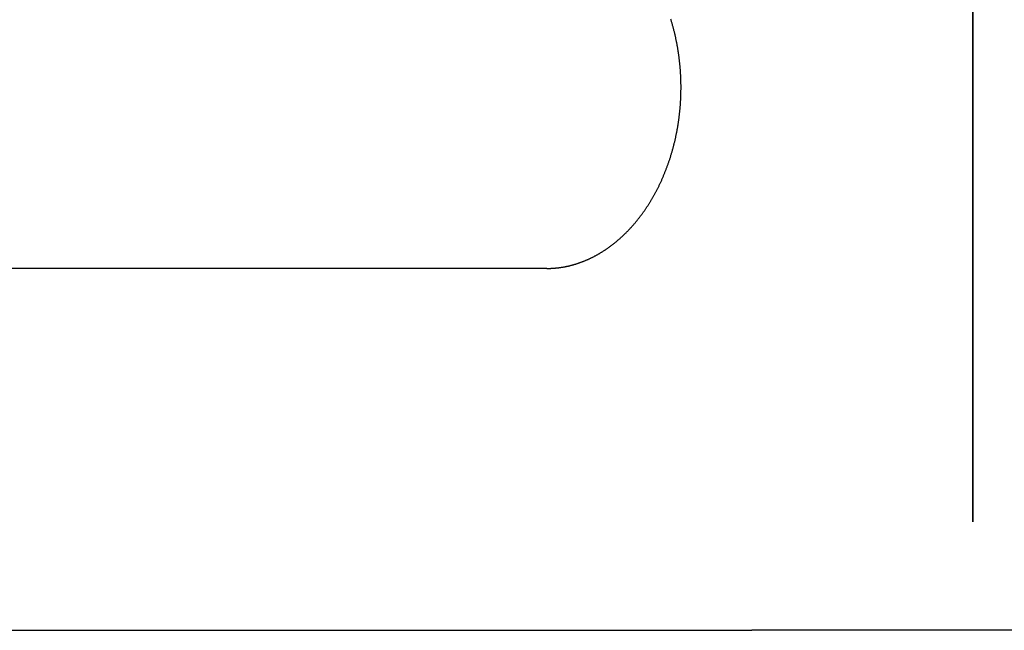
# Model space of a CAD drawing. Extents: x 668 to 3164, y 1007 to 2724.
# Tile 81 of 152: x 2895 to 2977, y 1663 to 1714. Entities that reach past the tile are written whole.
import ezdxf

# ---------------------------------------------------------------- set-up
doc = ezdxf.new("R2010")
doc.units = 0
doc.layers.add('KF_GRAVIS_12_REAR', color=7, linetype='CONTINUOUS')

# ---------------------------------------------------------------- blocks, each defined once
blk = doc.blocks.new('KF_GRAVIS_12_REAR')
at = {"layer": 'KF_GRAVIS_12_REAR'}
for p, q in [((-46.90063, -581), (-46.90063, -493.9557)), ((-46.90063, -493.99684), (-46.90063, -581)), ((-82.23528, -560), (-150.56056, -560)), ((-169.85529, -590), (-65.21451, -590)), ((65.21451, -590), (-65.21451, -590))]:
    blk.add_line(p, q, dxfattribs=at)
blk.add_polyline3d([(-82.2353, -560, 0), (-82.1972, -560, 0), (-82.1591, -560, 0), (-82.121, -559.999, 0), (-82.0829, -559.999, 0), (-82.0448, -559.998, 0), (-82.0067, -559.997, 0), (-81.9685, -559.996, 0), (-81.9304, -559.994, 0), (-81.8923, -559.993, 0), (-81.8541, -559.991, 0), (-81.816, -559.989, 0), (-81.7779, -559.987, 0), (-81.7397, -559.985, 0), (-81.7016, -559.982, 0), (-81.6634, -559.98, 0), (-81.6253, -559.977, 0), (-81.5871, -559.974, 0), (-81.549, -559.971, 0), (-81.5108, -559.968, 0), (-81.4727, -559.964, 0), (-81.4345, -559.96, 0), (-81.3963, -559.956, 0), (-81.3581, -559.952, 0), (-81.32, -559.948, 0), (-81.2818, -559.944, 0), (-81.2436, -559.939, 0), (-81.2054, -559.934, 0), (-81.1673, -559.929, 0), (-81.1291, -559.924, 0), (-81.0909, -559.919, 0), (-81.0527, -559.913, 0), (-81.0145, -559.907, 0), (-80.9764, -559.901, 0), (-80.9382, -559.895, 0), (-80.9, -559.889, 0), (-80.8618, -559.882, 0), (-80.8236, -559.876, 0), (-80.7854, -559.869, 0), (-80.7472, -559.862, 0), (-80.7091, -559.855, 0), (-80.6709, -559.847, 0), (-80.6327, -559.84, 0), (-80.5945, -559.832, 0), (-80.5563, -559.824, 0), (-80.5181, -559.816, 0), (-80.4799, -559.807, 0), (-80.4418, -559.799, 0), (-80.4036, -559.79, 0), (-80.3654, -559.781, 0), (-80.3272, -559.772, 0), (-80.289, -559.762, 0), (-80.2509, -559.753, 0), (-80.2127, -559.743, 0), (-80.1745, -559.733, 0), (-80.1363, -559.723, 0), (-80.0982, -559.713, 0), (-80.06, -559.702, 0), (-80.0218, -559.692, 0), (-79.9837, -559.681, 0), (-79.9455, -559.67, 0), (-79.9073, -559.658, 0), (-79.8692, -559.647, 0), (-79.831, -559.635, 0), (-79.7929, -559.624, 0), (-79.7547, -559.611, 0), (-79.7166, -559.599, 0), (-79.6785, -559.587, 0), (-79.6403, -559.574, 0), (-79.6022, -559.561, 0), (-79.5641, -559.548, 0), (-79.5259, -559.535, 0), (-79.4878, -559.522, 0), (-79.4497, -559.508, 0), (-79.4116, -559.494, 0), (-79.3735, -559.48, 0), (-79.3354, -559.466, 0), (-79.2973, -559.452, 0), (-79.2592, -559.437, 0), (-79.2211, -559.422, 0), (-79.183, -559.407, 0), (-79.1449, -559.392, 0), (-79.1069, -559.377, 0), (-79.0688, -559.361, 0), (-79.0307, -559.345, 0), (-78.9927, -559.329, 0), (-78.9546, -559.313, 0), (-78.9166, -559.297, 0), (-78.8786, -559.28, 0), (-78.8405, -559.264, 0), (-78.8025, -559.247, 0), (-78.7645, -559.229, 0), (-78.7265, -559.212, 0), (-78.6885, -559.194, 0), (-78.6505, -559.177, 0), (-78.6125, -559.159, 0), (-78.5745, -559.14, 0), (-78.5365, -559.122, 0), (-78.4986, -559.103, 0), (-78.4606, -559.085, 0), (-78.4226, -559.065, 0), (-78.3847, -559.046, 0), (-78.3468, -559.027, 0), (-78.3088, -559.007, 0), (-78.2709, -558.987, 0), (-78.233, -558.967, 0), (-78.1951, -558.947, 0), (-78.1572, -558.927, 0), (-78.1194, -558.906, 0), (-78.0815, -558.885, 0), (-78.0437, -558.864, 0), (-78.0059, -558.843, 0), (-77.9681, -558.821, 0), (-77.9303, -558.799, 0), (-77.8925, -558.777, 0), (-77.8548, -558.755, 0), (-77.8171, -558.733, 0), (-77.7794, -558.71, 0), (-77.7417, -558.687, 0), (-77.7041, -558.664, 0), (-77.6665, -558.641, 0), (-77.6289, -558.618, 0), (-77.5913, -558.594, 0), (-77.5537, -558.57, 0), (-77.5162, -558.546, 0), (-77.4787, -558.522, 0), (-77.4413, -558.498, 0), (-77.4038, -558.473, 0), (-77.3664, -558.448, 0), (-77.3291, -558.423, 0), (-77.2917, -558.398, 0), (-77.2544, -558.372, 0), (-77.2172, -558.346, 0), (-77.1799, -558.32, 0), (-77.1427, -558.294, 0), (-77.1056, -558.268, 0), (-77.0685, -558.241, 0), (-77.0314, -558.215, 0), (-76.9943, -558.188, 0), (-76.9573, -558.16, 0), (-76.9204, -558.133, 0), (-76.8834, -558.105, 0), (-76.8465, -558.077, 0), (-76.8097, -558.049, 0), (-76.7729, -558.021, 0), (-76.7361, -557.993, 0), (-76.6994, -557.964, 0), (-76.6628, -557.935, 0), (-76.6262, -557.906, 0), (-76.5896, -557.877, 0), (-76.5531, -557.847, 0), (-76.5166, -557.817, 0), (-76.4802, -557.788, 0), (-76.4438, -557.757, 0), (-76.4075, -557.727, 0), (-76.3712, -557.696, 0), (-76.335, -557.666, 0), (-76.2989, -557.635, 0), (-76.2628, -557.603, 0), (-76.2267, -557.572, 0), (-76.1907, -557.54, 0), (-76.1548, -557.509, 0), (-76.1189, -557.477, 0), (-76.0831, -557.444, 0), (-76.0473, -557.412, 0), (-76.0116, -557.379, 0), (-75.976, -557.346, 0), (-75.9404, -557.313, 0), (-75.9049, -557.28, 0), (-75.8695, -557.246, 0), (-75.8341, -557.213, 0), (-75.7987, -557.179, 0), (-75.7635, -557.145, 0), (-75.7283, -557.11, 0), (-75.6932, -557.076, 0), (-75.6581, -557.041, 0), (-75.6232, -557.006, 0), (-75.5882, -556.971, 0), (-75.5534, -556.935, 0), (-75.5186, -556.9, 0), (-75.4839, -556.864, 0), (-75.4493, -556.828, 0), (-75.4148, -556.792, 0), (-75.3803, -556.755, 0), (-75.3459, -556.719, 0), (-75.3116, -556.682, 0), (-75.2773, -556.645, 0), (-75.2431, -556.607, 0), (-75.2091, -556.57, 0), (-75.175, -556.532, 0), (-75.1411, -556.494, 0), (-75.1073, -556.456, 0), (-75.0735, -556.418, 0), (-75.0398, -556.379, 0), (-75.0062, -556.341, 0), (-74.9727, -556.302, 0), (-74.9393, -556.262, 0), (-74.906, -556.223, 0), (-74.8727, -556.183, 0), (-74.8396, -556.144, 0), (-74.8065, -556.104, 0), (-74.7736, -556.064, 0), (-74.7407, -556.023, 0), (-74.7079, -555.983, 0), (-74.6752, -555.942, 0), (-74.6427, -555.901, 0), (-74.6102, -555.86, 0), (-74.5778, -555.818, 0), (-74.5455, -555.777, 0), (-74.5133, -555.735, 0), (-74.4812, -555.693, 0), (-74.4493, -555.651, 0), (-74.4174, -555.608, 0), (-74.3856, -555.566, 0), (-74.3539, -555.523, 0), (-74.3223, -555.48, 0), (-74.2909, -555.437, 0), (-74.2595, -555.394, 0), (-74.2283, -555.35, 0), (-74.1971, -555.306, 0), (-74.1661, -555.262, 0), (-74.1352, -555.218, 0), (-74.1044, -555.174, 0), (-74.0737, -555.13, 0), (-74.0431, -555.085, 0), (-74.0126, -555.04, 0), (-73.9823, -554.995, 0), (-73.952, -554.95, 0), (-73.9219, -554.904, 0), (-73.8919, -554.859, 0), (-73.862, -554.813, 0), (-73.8323, -554.767, 0), (-73.8026, -554.721, 0), (-73.7731, -554.675, 0), (-73.7437, -554.628, 0), (-73.7144, -554.581, 0), (-73.6852, -554.535, 0), (-73.6562, -554.487, 0), (-73.6273, -554.44, 0), (-73.5985, -554.393, 0), (-73.5698, -554.345, 0), (-73.5413, -554.298, 0), (-73.5129, -554.25, 0), (-73.4846, -554.202, 0), (-73.4565, -554.153, 0), (-73.4285, -554.105, 0), (-73.4006, -554.056, 0), (-73.3728, -554.007, 0), (-73.3452, -553.958, 0), (-73.3177, -553.909, 0), (-73.2904, -553.86, 0), (-73.2632, -553.811, 0), (-73.2361, -553.761, 0), (-73.2092, -553.711, 0), (-73.1824, -553.661, 0), (-73.1557, -553.611, 0), (-73.1292, -553.561, 0), (-73.1028, -553.51, 0), (-73.0766, -553.46, 0), (-73.0505, -553.409, 0), (-73.0246, -553.358, 0), (-72.9988, -553.307, 0), (-72.9731, -553.255, 0), (-72.9476, -553.204, 0), (-72.9223, -553.152, 0), (-72.8971, -553.1, 0), (-72.872, -553.049, 0), (-72.8471, -552.996, 0), (-72.8223, -552.944, 0), (-72.7977, -552.892, 0), (-72.7733, -552.839, 0), (-72.749, -552.787, 0), (-72.7248, -552.734, 0), (-72.7008, -552.681, 0), (-72.677, -552.627, 0), (-72.6533, -552.574, 0), (-72.6298, -552.521, 0), (-72.6064, -552.467, 0), (-72.5832, -552.413, 0), (-72.5602, -552.359, 0), (-72.5373, -552.305, 0), (-72.5145, -552.251, 0), (-72.492, -552.197, 0), (-72.4696, -552.142, 0), (-72.4473, -552.088, 0), (-72.4252, -552.033, 0), (-72.4033, -551.978, 0), (-72.3816, -551.923, 0), (-72.36, -551.868, 0), (-72.3385, -551.812, 0), (-72.3173, -551.757, 0), (-72.2962, -551.701, 0), (-72.2752, -551.646, 0), (-72.2545, -551.59, 0), (-72.2339, -551.534, 0), (-72.2134, -551.478, 0), (-72.1932, -551.422, 0), (-72.1731, -551.365, 0), (-72.1531, -551.309, 0), (-72.1334, -551.252, 0), (-72.1138, -551.195, 0), (-72.0944, -551.139, 0), (-72.0751, -551.082, 0), (-72.056, -551.025, 0), (-72.0371, -550.967, 0), (-72.0184, -550.91, 0), (-71.9999, -550.853, 0), (-71.9815, -550.795, 0), (-71.9633, -550.737, 0), (-71.9452, -550.68, 0), (-71.9274, -550.622, 0), (-71.9097, -550.564, 0), (-71.8922, -550.506, 0), (-71.8749, -550.447, 0), (-71.8577, -550.389, 0), (-71.8408, -550.331, 0), (-71.824, -550.272, 0), (-71.8074, -550.214, 0), (-71.7909, -550.155, 0), (-71.7747, -550.096, 0), (-71.7586, -550.037, 0), (-71.7427, -549.978, 0), (-71.727, -549.919, 0), (-71.7115, -549.86, 0), (-71.6962, -549.8, 0), (-71.681, -549.741, 0), (-71.666, -549.681, 0), (-71.6512, -549.622, 0), (-71.6366, -549.562, 0), (-71.6222, -549.502, 0), (-71.608, -549.442, 0), (-71.594, -549.382, 0), (-71.5801, -549.322, 0), (-71.5665, -549.262, 0), (-71.553, -549.202, 0), (-71.5397, -549.141, 0), (-71.5266, -549.081, 0), (-71.5137, -549.02, 0), (-71.501, -548.96, 0), (-71.4885, -548.899, 0), (-71.4761, -548.839, 0), (-71.464, -548.778, 0), (-71.4521, -548.717, 0), (-71.4403, -548.656, 0), (-71.4288, -548.595, 0), (-71.4174, -548.534, 0), (-71.4062, -548.472, 0), (-71.3953, -548.411, 0), (-71.3845, -548.35, 0), (-71.3739, -548.289, 0), (-71.3635, -548.227, 0), (-71.3534, -548.166, 0), (-71.3434, -548.104, 0), (-71.3336, -548.042, 0), (-71.324, -547.981, 0), (-71.3146, -547.919, 0), (-71.3054, -547.857, 0), (-71.2964, -547.795, 0), (-71.2876, -547.733, 0), (-71.2789, -547.671, 0), (-71.2705, -547.609, 0), (-71.2623, -547.547, 0), (-71.2543, -547.485, 0), (-71.2465, -547.423, 0), (-71.2388, -547.36, 0), (-71.2314, -547.298, 0), (-71.2242, -547.236, 0), (-71.2171, -547.173, 0), (-71.2103, -547.111, 0), (-71.2037, -547.048, 0), (-71.1972, -546.986, 0), (-71.191, -546.923, 0), (-71.1849, -546.861, 0), (-71.1791, -546.798, 0), (-71.1734, -546.735, 0), (-71.168, -546.673, 0), (-71.1628, -546.61, 0), (-71.1577, -546.547, 0), (-71.1529, -546.484, 0), (-71.1482, -546.422, 0), (-71.1438, -546.359, 0), (-71.1395, -546.296, 0), (-71.1355, -546.233, 0), (-71.1316, -546.17, 0), (-71.128, -546.107, 0), (-71.1245, -546.044, 0), (-71.1213, -545.981, 0), (-71.1182, -545.918, 0), (-71.1154, -545.855, 0), (-71.1127, -545.792, 0), (-71.1103, -545.729, 0), (-71.108, -545.666, 0), (-71.106, -545.603, 0), (-71.1041, -545.54, 0), (-71.1025, -545.476, 0), (-71.101, -545.413, 0), (-71.0998, -545.35, 0), (-71.0988, -545.287, 0), (-71.0979, -545.224, 0), (-71.0973, -545.161, 0), (-71.0969, -545.097, 0), (-71.0966, -545.034, 0), (-71.0966, -544.971, 0), (-71.0968, -544.908, 0), (-71.0971, -544.845, 0), (-71.0977, -544.782, 0), (-71.0985, -544.718, 0), (-71.0995, -544.655, 0), (-71.1007, -544.592, 0), (-71.1021, -544.529, 0), (-71.1037, -544.466, 0), (-71.1055, -544.403, 0), (-71.1075, -544.34, 0), (-71.1097, -544.277, 0), (-71.1121, -544.214, 0), (-71.1147, -544.15, 0), (-71.1175, -544.087, 0), (-71.1205, -544.024, 0), (-71.1238, -543.961, 0), (-71.1272, -543.898, 0), (-71.1308, -543.835, 0), (-71.1347, -543.772, 0), (-71.1387, -543.71, 0), (-71.143, -543.647, 0), (-71.1474, -543.584, 0), (-71.1521, -543.521, 0), (-71.1569, -543.458, 0), (-71.162, -543.395, 0), (-71.1672, -543.333, 0), (-71.1727, -543.27, 0), (-71.1783, -543.207, 0), (-71.1842, -543.145, 0), (-71.1902, -543.082, 0), (-71.1965, -543.02, 0), (-71.2029, -542.957, 0), (-71.2096, -542.895, 0), (-71.2165, -542.832, 0), (-71.2235, -542.77, 0), (-71.2308, -542.707, 0), (-71.2382, -542.645, 0), (-71.2458, -542.583, 0), (-71.2537, -542.521, 0), (-71.2617, -542.458, 0), (-71.27, -542.396, 0), (-71.2784, -542.334, 0), (-71.287, -542.272, 0), (-71.2958, -542.21, 0), (-71.3049, -542.148, 0), (-71.3141, -542.087, 0), (-71.3235, -542.025, 0), (-71.3331, -541.963, 0), (-71.3429, -541.902, 0), (-71.3529, -541.84, 0), (-71.363, -541.778, 0), (-71.3734, -541.717, 0), (-71.384, -541.656, 0), (-71.3948, -541.594, 0), (-71.4057, -541.533, 0), (-71.4169, -541.472, 0), (-71.4282, -541.411, 0), (-71.4397, -541.35, 0), (-71.4514, -541.289, 0), (-71.4634, -541.228, 0), (-71.4755, -541.167, 0), (-71.4877, -541.106, 0), (-71.5002, -541.045, 0), (-71.5129, -540.985, 0), (-71.5258, -540.924, 0), (-71.5388, -540.864, 0), (-71.552, -540.804, 0), (-71.5655, -540.743, 0), (-71.5791, -540.683, 0), (-71.5929, -540.623, 0), (-71.6069, -540.563, 0), (-71.621, -540.503, 0), (-71.6354, -540.443, 0), (-71.6499, -540.383, 0), (-71.6647, -540.324, 0), (-71.6796, -540.264, 0), (-71.6947, -540.205, 0), (-71.71, -540.145, 0), (-71.7255, -540.086, 0), (-71.7411, -540.027, 0), (-71.757, -539.968, 0), (-71.773, -539.909, 0), (-71.7892, -539.85, 0), (-71.8056, -539.791, 0), (-71.8222, -539.733, 0), (-71.8389, -539.674, 0), (-71.8559, -539.616, 0), (-71.873, -539.557, 0), (-71.8903, -539.499, 0), (-71.9078, -539.441, 0), (-71.9254, -539.383, 0), (-71.9433, -539.325, 0)], dxfattribs=at)

msp = doc.modelspace()

# ---------------------------------------------------------------- block references
at = {"layer": 'KF_GRAVIS_12_REAR'}
msp.add_blockref('KF_GRAVIS_12_REAR', (3021.439, 2253.101), dxfattribs=at)

doc.saveas('drawing.dxf')
